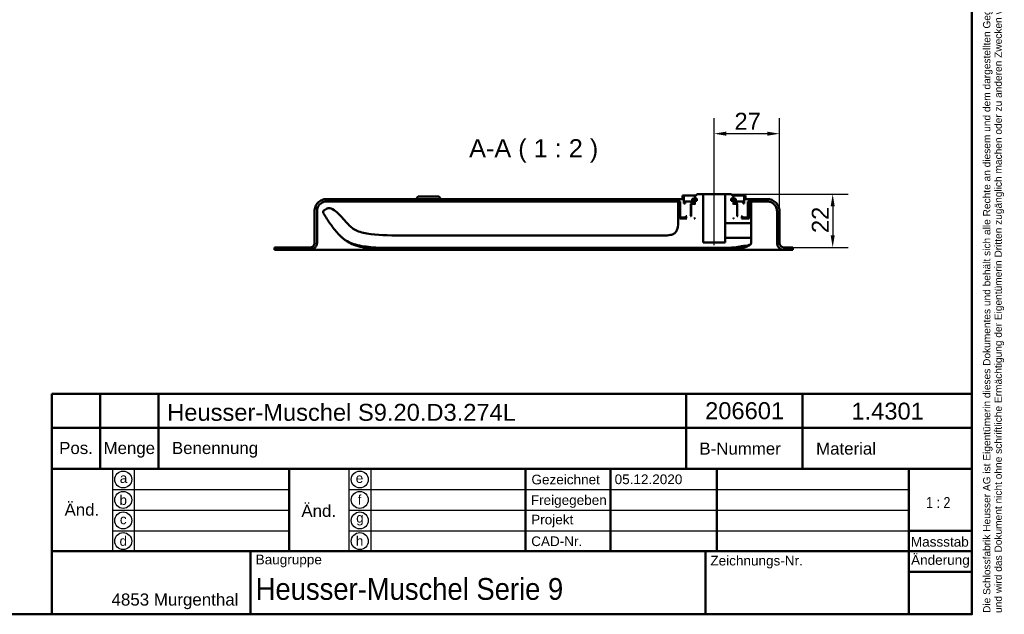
# Model space of a CAD drawing. Header units: millimetres. Extents: x 20 to 833, y 20 to 574.
# Tile 6 of 9: x 427 to 833, y 20 to 266. Entities that reach past the tile are written whole.
import ezdxf
from ezdxf.enums import TextEntityAlignment as Align

# ---------------------------------------------------------------- set-up
doc = ezdxf.new("R2010")
doc.units = ezdxf.units.MM
doc.header["$LTSCALE"] = 2
for name, color, linetype, lineweight in [('Bemaßungen(DIN)', 7, 'Continuous', 25), ('Mittellinie(DIN)', 7, 'Continuous', 25), ('Sichtbare Kanten(DIN)', 7, 'Continuous', 50), ('Skizziergeometrie(DIN)', 7, 'Continuous', 50), ('Skizzierlinie(DIN)', 7, 'Continuous', 25), ('Symbole(DIN)', 7, 'Continuous', 25)]:
    doc.layers.add(name, color=color, linetype=linetype, lineweight=lineweight)
doc.styles.add('Aktuell-DIN', font='arial.ttf')
doc.styles.add('Aktuell-DINGroßer Text', font='arial.ttf')
doc.styles.add('STANDARD-DIN~0', font='arial.ttf')
doc.styles.add('Textstil10', font='arial.ttf')
doc.styles.add('Textstil41', font='arial.ttf', dxfattribs={"width": 0.8})
doc.styles.add('Textstil83', font='arial.ttf', dxfattribs={"width": 0.8})
doc.dimstyles.new('CAD-LAN', dxfattribs={"dimscale": 2, "dimtxt": 3.5, "dimasz": 2.5, "dimexe": 3.175, "dimexo": 0, "dimgap": 0.8, "dimtad": 1, "dimrnd": 1e-08, "dimtxsty": 'STANDARD-DIN~0', "dimcen": 0.09, "dimdle": 10, "dimclrd": 250, "dimclre": 250, "dimclrt": 250, "dimadec": 0, "dimazin": 2, "dimtfac": 1, "dimtmove": 0, "dimatfit": 3, "dimfxl": 1, "dimtolj": 1, "dimtzin": 0, "dimlwd": 25, "dimlwe": 25, "dimarcsym": 0})

# ---------------------------------------------------------------- blocks, each defined once
blk = doc.blocks.new('Ränder Standardrahmen')
at = {"layer": 'Skizziergeometrie(DIN)', "flags": 128}
blk.add_lwpolyline([(10, 10), (10, 287), (410, 287), (410, 10), (10, 10)], dxfattribs=at)
blk = doc.blocks.new('Schriftfelder Heusser')
at = {"layer": 'Skizziergeometrie(DIN)'}
for p, q in [((101, 229.92), (101, 236.92)), ((101, 236.92), (291, 236.92)), ((111, 229.92), (111, 236.92)), ((123, 229.92), (123, 236.92)), ((232, 229.92), (232, 236.92)), ((256, 229.92), (256, 236.92)), ((291, 236.92), (291, 229.92)), ((101, 191.42), (101, 229.92)), ((101, 229.92), (291, 229.92)), ((111, 229.92), (111, 221.42)), ((123, 229.92), (123, 221.42)), ((232, 229.92), (232, 221.42)), ((256, 229.92), (256, 221.42)), ((291, 229.92), (291, 191.42)), ((101, 221.42), (291, 221.42)), ((150, 221.42), (150, 204.42)), ((198.85, 221.42), (198.85, 204.42)), ((216.35, 221.42), (216.35, 204.42)), ((238.35, 221.42), (238.35, 204.42)), ((278, 221.42), (278, 191.42)), ((278, 208.67), (291, 208.67)), ((101, 204.42), (291, 204.42)), ((142, 204.42), (142, 191.42)), ((236, 204.42), (236, 191.42)), ((278, 200.17), (291, 200.17)), ((291, 191.42), (101, 191.42))]:
    blk.add_line(p, q, dxfattribs=at)
at = {"layer": 'Skizzierlinie(DIN)'}
for p, q in [((113.5, 221.42), (113.5, 204.42)), ((118, 221.42), (118, 204.42)), ((162.35, 221.42), (162.35, 204.42)), ((166.85, 221.42), (166.85, 204.42)), ((113.5, 217.17), (150, 217.17)), ((162.35, 217.17), (278, 217.17)), ((113.5, 212.92), (150, 212.92)), ((162.35, 212.92), (278, 212.92)), ((113.5, 208.67), (150, 208.67)), ((162.35, 208.67), (278, 208.67))]:
    blk.add_line(p, q, dxfattribs=at)
for centre in [(115.75, 219.25), (164.6, 219.25), (115.75, 215.04), (164.6, 215.04), (115.75, 210.79), (164.6, 210.79), (115.75, 206.54), (164.6, 206.54)]:
    blk.add_circle(centre, 1.75, dxfattribs=at)
at = {"layer": 'Symbole(DIN)', "color": 7, "insert": (293.33, 191.7), "char_height": 1.5, "width": 182.3003, "attachment_point": 1, "rotation": 90, "line_spacing_factor": 0.944221, "style": 'Aktuell-DIN'}
blk.add_mtext('\\fArial|b0|i0;\\H1.5000;Die Schlossfabrik Heusser AG ist Eigentümerin dieses Dokumentes und behält sich alle Rechte an diesem und dem dargestellten Gegenstand vor. Der Empfänger anerkennt diese Rechte\\Pund wird das Dokument nicht ohne schriftliche Ermächtigung der Eigentümerin Dritten zugänglich machen oder zu anderen Zwecken verwenden, zu dem es ihm übergeben worden ist.\\P ', dxfattribs=at)
at = {"layer": 'Symbole(DIN)', "color": 179, "true_color": 0x262659, "style": 'Aktuell-DIN'}
for s, insert, char_height, attachment_point in [('Pos.', (106, 227), 2.489, 2), ('Menge', (117, 227), 2.489, 2), ('Benennung', (125.81, 225.38), 2.489, 4), ('B-Nummer', (234.74, 225.62), 2.489, 4), ('Material', (265.02, 225.62), 2.489, 5), ('\\fArial|b0|i0;a', (115.81, 219.53), 2, 5), ('\\fArial|b0|i0;e', (164.54, 219.53), 2, 5), ('\\fArial|b0|i0;Gezeichnet', (200.05, 219.23), 2, 4), ('\\fArial|b0|i0;b', (115.75, 215), 2, 5), ('\\fArial|b0|i0;f', (164.55, 215.06), 2, 5), ('\\fArial|b0|i0;Freigegeben', (199.92, 216), 2, 1), ('\\fArial|b0|i0;c', (115.75, 211.01), 2, 5), ('\\fArial|b0|i0;g', (164.63, 211.05), 2, 5), ('\\fArial|b0|i0;Projekt', (200, 211.98), 2, 1), ('\\fArial|b0|i0;d', (115.76, 206.55), 2, 5), ('\\fArial|b0|i0;h', (164.55, 206.57), 2, 5), ('\\fArial|b0|i0;CAD-Nr.', (200, 207.5), 2, 1), ('\\fArial|b0|i0;\\H2.0000;Massstab', (284.39, 206.37), 2, 5), ('\\fArial|b0|i0;\\H2.0000;Baugruppe', (143.1, 203.73), 2, 1), ('\\fArial|b0|i0;Zeichnungs-Nr.', (237, 203.5), 2, 1), ('\\fArial|b0|i0;\\H2.5000;4853 Murgenthal', (113.33, 192.46), 2.5, 7)]:
    blk.add_mtext(s, dxfattribs=dict(at, insert=insert, char_height=char_height, attachment_point=attachment_point))
at = {"layer": 'Symbole(DIN)', "color": 179, "true_color": 0x262659, "attachment_point": 5, "style": 'Aktuell-DIN'}
for s, insert, char_height, width in [('Änd.', (107.21, 213), 2.489, 12.3494), ('Änd.', (156.12, 212.76), 2.489, 12.3494), ('\\fArial|b0|i0;Änderung', (284.51, 202.33), 2, 12.1143)]:
    blk.add_mtext(s, dxfattribs=dict(at, insert=insert, char_height=char_height, width=width))
at = {"layer": 'Symbole(DIN)', "color": 7, "insert": (143.1, 196.62), "char_height": 4.5, "width": 90.18, "attachment_point": 4, "style": 'Aktuell-DIN'}
blk.add_mtext('\\fArial|b0|i0;\\W0.90;\\H4.5000;Heusser-Muschel Serie 9', dxfattribs=at)
at = {"layer": 'Symbole(DIN)', "color": 179, "true_color": 0x262659, "style": 'Textstil10'}
blk.add_attdef('ERSTELLUNGSDATUM_001', (217.23, 218.29), '', height=2, dxfattribs=at)
at = {"layer": 'Symbole(DIN)', "color": 179, "true_color": 0x262659}
for tag, height, style, p in [('AUTOR', 2.49, 'Aktuell-DIN', (240.03, 219.26)), ('KONTROLLDATUM', 2, 'Textstil10', (217.42, 215.04)), ('KONTROLLIERT_VON', 2, 'Textstil10', (239.98, 215.05))]:
    blk.add_attdef(tag, text='', height=height, dxfattribs=dict(at, style=style)).set_placement(p, align=Align.MIDDLE_LEFT)
at = {"layer": 'Symbole(DIN)', "color": 7, "style": 'Textstil83', "width": 0.8}
blk.add_attdef('Anfänglicher_Ansichtsmaßstab_001', (281.57, 213.34), '', height=2.3, dxfattribs=at)
at = {"layer": 'Symbole(DIN)', "color": 179, "true_color": 0x262659, "style": 'Textstil10'}
blk.add_attdef('PROJEKT', text='', height=2, dxfattribs=at).set_placement((217.77, 209.72), align=Align.BOTTOM_LEFT)
at = {"layer": 'Symbole(DIN)', "color": 7, "style": 'Textstil41', "width": 0.8}
blk.add_attdef('STATUS', text='', height=5, dxfattribs=at).set_placement((284.53, 195.86), align=Align.MIDDLE_CENTER)
blk = doc.blocks.new('*D25')
at = {"layer": 'Bemaßungen(DIN)', "color": 250, "linetype": 'Continuous', "lineweight": 25, "true_color": 0x3f3f3f, "transparency": 16777216}
for p, q in [((713.53, 198.47), (713.53, 224.82)), ((740.53, 186.47), (740.53, 224.82)), ((735.53, 218.47), (718.53, 218.47))]:
    blk.add_line(p, q, dxfattribs=at)
at = {"layer": 'Bemaßungen(DIN)', "color": 250, "linetype": 'Continuous', "true_color": 0x3f3f3f, "transparency": 16777216}
for points in [[(718.53, 219.31), (718.53, 217.64), (713.53, 218.47)], [(735.53, 219.31), (735.53, 217.64), (740.53, 218.47)]]:
    blk.add_solid(points, dxfattribs=at)
at = {"layer": 'Defpoints', "color": 0, "linetype": 'Continuous', "transparency": 16777216}
for p in [(713.53, 218.47), (713.53, 198.47), (740.53, 186.47)]:
    blk.add_point(p, dxfattribs=at)
at = {"layer": 'Bemaßungen(DIN)', "color": 250, "linetype": 'Continuous', "lineweight": 25, "true_color": 0x3f3f3f, "transparency": 16777216, "insert": (721.96, 227.1), "char_height": 7, "attachment_point": 1, "style": 'STANDARD-DIN~0'}
blk.add_mtext('\\A1;27', dxfattribs=at)
blk = doc.blocks.new('*D26')
at = {"layer": 'Bemaßungen(DIN)', "color": 250, "linetype": 'Continuous', "lineweight": 25, "true_color": 0x3f3f3f, "transparency": 16777216}
for p, q in [((720.53, 193.47), (768.88, 193.47)), ((762.53, 188.47), (762.53, 176.47)), ((742.53, 171.47), (768.88, 171.47))]:
    blk.add_line(p, q, dxfattribs=at)
at = {"layer": 'Bemaßungen(DIN)', "color": 250, "linetype": 'Continuous', "true_color": 0x3f3f3f, "transparency": 16777216}
for points in [[(761.7, 188.47), (763.36, 188.47), (762.53, 193.47)], [(761.7, 176.47), (763.36, 176.47), (762.53, 171.47)]]:
    blk.add_solid(points, dxfattribs=at)
at = {"layer": 'Defpoints', "color": 0, "linetype": 'Continuous', "transparency": 16777216}
for p in [(720.53, 193.47), (742.53, 171.47), (762.53, 171.47)]:
    blk.add_point(p, dxfattribs=at)
at = {"layer": 'Bemaßungen(DIN)', "color": 250, "linetype": 'Continuous', "lineweight": 25, "true_color": 0x3f3f3f, "transparency": 16777216, "insert": (753.9, 177.44), "char_height": 7, "attachment_point": 1, "rotation": 90, "style": 'STANDARD-DIN~0'}
blk.add_mtext('\\A1;22', dxfattribs=at)

msp = doc.modelspace()

# ---------------------------------------------------------------- linework, layer by layer
at = {"layer": 'Mittellinie(DIN)', "linetype": 'Continuous'}
msp.add_line((713.531, 172.474), (713.531, 198.474), dxfattribs=at)
at = {"layer": 'Sichtbare Kanten(DIN)'}
for p, q in [((700.531, 191.474), (553.532, 191.474)), ((591.281, 192.474), (590.281, 191.474)), ((591.281, 192.474), (599.781, 192.474)), ((599.781, 192.474), (600.781, 191.474)), ((701.031, 192.974), (700.531, 192.974)), ((700.531, 192.974), (700.531, 191.474)), ((700.531, 192.974), (700.531, 191.474)), ((701.031, 189.674), (701.031, 192.974)), ((701.031, 192.974), (706.031, 192.974)), ((706.017, 191.574), (704.515, 191.574)), ((704.515, 191.574), (704.515, 190.674)), ((704.515, 190.674), (704.515, 191.574)), ((706.531, 193.474), (705.531, 192.474)), ((706.531, 193.474), (705.531, 192.474)), ((705.531, 192.474), (705.531, 191.774)), ((705.531, 192.474), (705.531, 191.774)), ((705.531, 191.774), (706.431, 191.774)), ((706.017, 190.674), (706.017, 191.574)), ((706.431, 191.574), (706.017, 191.574)), ((706.431, 191.774), (706.431, 190.674)), ((706.431, 190.674), (706.431, 191.774)), ((708.981, 193.474), (706.531, 193.474)), ((708.981, 173.474), (708.981, 193.474)), ((708.981, 193.474), (718.081, 193.474)), ((720.531, 193.474), (718.081, 193.474)), ((718.081, 193.474), (718.081, 181.474)), ((721.531, 192.474), (720.531, 193.474)), ((720.531, 193.474), (721.531, 192.474)), ((720.631, 190.674), (720.631, 191.774)), ((720.631, 191.774), (721.531, 191.774)), ((720.631, 190.674), (720.631, 191.774)), ((721.045, 191.574), (720.631, 191.574)), ((721.031, 192.974), (726.031, 192.974)), ((722.548, 191.574), (721.045, 191.574)), ((721.045, 191.574), (721.045, 190.674)), ((721.531, 191.774), (721.531, 192.474)), ((721.531, 192.474), (721.531, 191.774)), ((722.548, 190.674), (722.548, 191.574)), ((722.548, 190.674), (722.548, 191.574)), ((726.531, 192.974), (726.031, 192.974)), ((726.031, 192.974), (726.031, 189.674)), ((726.531, 191.474), (726.531, 192.974)), ((726.531, 192.974), (726.531, 191.474)), ((735.532, 191.474), (726.531, 191.474)), ((553.487, 187.376), (552.62, 186.846)), ((553.531, 190.474), (699.531, 190.474)), ((699.37, 189.975), (698.668, 189.975)), ((698.668, 189.975), (698.668, 182.463)), ((699.37, 183.474), (699.37, 189.975)), ((699.531, 189.975), (699.37, 189.975)), ((699.531, 190.474), (699.531, 184.074)), ((699.531, 190.474), (699.531, 184.074)), ((701.531, 189.674), (701.031, 189.674)), ((704.531, 190.474), (701.531, 190.474)), ((701.531, 190.474), (701.531, 189.674)), ((701.531, 189.674), (701.531, 190.474)), ((703.981, 189.474), (703.781, 189.674)), ((703.781, 189.674), (704.531, 189.674)), ((703.981, 184.674), (703.981, 189.474)), ((703.981, 189.474), (704.231, 189.474)), ((704.231, 189.474), (704.031, 189.274)), ((704.231, 189.474), (704.031, 189.274)), ((704.031, 189.274), (704.031, 184.474)), ((704.031, 189.274), (704.031, 184.474)), ((705.331, 189.474), (704.231, 189.474)), ((704.515, 190.674), (705.531, 190.674)), ((704.531, 189.674), (704.531, 190.474)), ((704.531, 190.474), (705.531, 190.474)), ((705.531, 189.674), (704.531, 189.674)), ((705.531, 189.274), (705.331, 189.474)), ((705.531, 189.474), (705.331, 189.474)), ((705.531, 190.674), (705.531, 189.274)), ((705.531, 190.674), (705.531, 189.274)), ((706.431, 190.674), (706.017, 190.674)), ((721.045, 190.674), (720.631, 190.674)), ((721.531, 189.274), (721.531, 190.674)), ((721.531, 190.674), (722.548, 190.674)), ((721.531, 190.674), (721.531, 189.274)), ((721.531, 190.474), (722.531, 190.474)), ((722.531, 189.674), (721.531, 189.674)), ((721.731, 189.474), (721.531, 189.274)), ((721.731, 189.474), (721.531, 189.474)), ((722.831, 189.474), (721.731, 189.474)), ((725.531, 190.474), (722.531, 190.474)), ((722.531, 190.474), (722.531, 189.674)), ((722.531, 189.674), (723.281, 189.674)), ((723.031, 189.274), (722.831, 189.474)), ((722.831, 189.474), (723.081, 189.474)), ((722.831, 189.474), (723.031, 189.274)), ((723.031, 184.474), (723.031, 189.274)), ((723.031, 189.274), (723.031, 184.474)), ((723.281, 189.674), (723.081, 189.474)), ((723.081, 189.474), (723.081, 184.674)), ((725.531, 189.674), (725.531, 190.474)), ((725.531, 189.674), (725.531, 190.474)), ((726.031, 189.674), (725.531, 189.674)), ((727.531, 184.074), (727.531, 190.474)), ((727.531, 190.474), (735.531, 190.474)), ((727.531, 190.474), (727.531, 184.074)), ((727.971, 189.975), (727.532, 189.975)), ((728.855, 189.975), (727.971, 189.975)), ((727.971, 189.975), (727.971, 183.474)), ((728.855, 181.674), (728.855, 189.975)), ((548.531, 173.474), (548.531, 186.474)), ((548.532, 186.474), (548.532, 173.474)), ((549.531, 173.474), (549.531, 186.474)), ((702.231, 183.474), (699.37, 183.474)), ((699.531, 184.074), (699.731, 183.874)), ((699.731, 183.874), (699.531, 184.074)), ((699.731, 183.874), (701.831, 183.874)), ((701.831, 183.874), (701.931, 183.974)), ((701.831, 183.874), (702.031, 183.874)), ((701.931, 183.974), (701.931, 184.474)), ((701.931, 184.474), (702.231, 184.474)), ((702.031, 183.974), (701.931, 183.974)), ((702.231, 184.474), (702.031, 184.274)), ((702.231, 184.474), (702.031, 184.274)), ((702.031, 184.274), (702.031, 183.674)), ((702.031, 184.274), (702.031, 183.674)), ((702.031, 183.674), (702.231, 183.474)), ((702.231, 183.474), (702.031, 183.674)), ((703.781, 184.474), (703.981, 184.674)), ((704.031, 184.474), (703.781, 184.474)), ((704.031, 184.674), (703.981, 184.674)), ((705.331, 183.474), (705.531, 183.674)), ((705.531, 183.474), (705.331, 183.474)), ((705.531, 183.674), (705.531, 183.474)), ((705.531, 183.674), (705.531, 183.474)), ((721.531, 183.474), (721.531, 183.674)), ((721.531, 183.674), (721.731, 183.474)), ((721.531, 183.674), (721.531, 183.474)), ((721.731, 183.474), (721.531, 183.474)), ((723.081, 184.674), (723.031, 184.674)), ((723.281, 184.474), (723.031, 184.474)), ((723.081, 184.674), (723.281, 184.474)), ((725.031, 184.274), (724.831, 184.474)), ((724.831, 184.474), (725.131, 184.474)), ((724.831, 184.474), (725.031, 184.274)), ((724.831, 183.474), (725.031, 183.674)), ((724.831, 183.474), (725.031, 183.674)), ((727.971, 183.474), (724.831, 183.474)), ((725.031, 183.674), (725.031, 184.274)), ((725.031, 184.274), (725.031, 183.674)), ((725.131, 183.974), (725.031, 183.974)), ((725.031, 183.874), (725.231, 183.874)), ((725.131, 184.474), (725.131, 183.974)), ((725.131, 183.974), (725.231, 183.874)), ((725.231, 183.874), (727.331, 183.874)), ((727.331, 183.874), (727.531, 184.074)), ((727.331, 183.874), (727.531, 184.074)), ((739.531, 186.474), (739.531, 173.474)), ((740.532, 173.474), (740.532, 186.474)), ((740.532, 186.474), (740.532, 186.474)), ((740.532, 173.474), (740.532, 186.474)), ((718.081, 181.474), (728.655, 181.474)), ((718.081, 178.474), (718.081, 181.474)), ((692.668, 176.463), (586.817, 176.463)), ((718.081, 175.474), (718.081, 178.474)), ((728.655, 175.474), (718.081, 175.474)), ((718.081, 175.474), (718.081, 173.474)), ((728.855, 173.698), (728.855, 175.274)), ((546.532, 171.474), (532.031, 171.474)), ((532.031, 171.474), (532.031, 170.474)), ((532.031, 171.444), (532.031, 171.444)), ((532.031, 170.474), (532.031, 171.444)), ((548.531, 173.474), (548.532, 173.474)), ((586.817, 171.29), (713.671, 171.29)), ((718.081, 173.474), (708.981, 173.474)), ((727.527, 172.266), (728.095, 172.522)), ((745.031, 171.474), (742.531, 171.474)), ((745.031, 171.444), (745.031, 171.474)), ((745.031, 171.444), (745.031, 171.474)), ((746.031, 171.444), (745.031, 171.444)), ((746.031, 170.474), (746.031, 171.444)), ((746.031, 170.474), (746.031, 171.444)), ((532.031, 170.474), (546.531, 170.474)), ((532.031, 170.474), (532.031, 170.474)), ((572.07, 170.474), (546.531, 170.474)), ((716.993, 170.474), (572.07, 170.474)), ((742.531, 170.474), (716.993, 170.474)), ((742.531, 170.474), (746.031, 170.474))]:
    msp.add_line(p, q, dxfattribs=at)
for points, degree, knots in [([(553.532, 191.474), (553.184, 191.474), (552.838, 191.438), (552.167, 191.298), (551.846, 191.195), (550.933, 190.797), (550.388, 190.417), (549.488, 189.484), (549.135, 188.942), (548.654, 187.753), (548.532, 187.119), (548.532, 186.474)], 3, [-0.78930523, -0.78930523, -0.78930523, -0.78930523, -0.68480532, -0.68480532, -0.58346864, -0.58346864, -0.38572109, -0.38572109, -0.19345948, -0.19345948, 0, 0, 0, 0]), ([(740.532, 186.474), (740.532, 186.822), (740.496, 187.168), (740.355, 187.838), (740.252, 188.16), (739.855, 189.072), (739.475, 189.618), (738.541, 190.518), (738, 190.87), (736.81, 191.352), (736.176, 191.474), (735.532, 191.474)], 3, [-0.78930523, -0.78930523, -0.78930523, -0.78930523, -0.68480532, -0.68480532, -0.58346864, -0.58346864, -0.38572109, -0.38572109, -0.19345948, -0.19345948, 0, 0, 0, 0]), ([(549.531, 186.474), (549.531, 186.752), (549.56, 187.029), (549.673, 187.565), (549.755, 187.823), (550.073, 188.552), (550.377, 188.989), (551.124, 189.709), (551.557, 189.991), (552.508, 190.376), (553.016, 190.474), (553.531, 190.474)], 3, [-0.63144419, -0.63144419, -0.63144419, -0.63144419, -0.54784426, -0.54784426, -0.46677491, -0.46677491, -0.30857687, -0.30857687, -0.15476759, -0.15476759, 0, 0, 0, 0]), ([(562.508, 180.911), (560.984, 182.481), (559.624, 184.258), (557.54, 186.216), (556.769, 186.868), (555.616, 187.463), (555.236, 187.614), (554.538, 187.726), (554.307, 187.702), (553.861, 187.604), (553.659, 187.481), (553.487, 187.376)], 3, [-0.50021574, -0.50021574, -0.50021574, -0.50021574, -0.23943298, -0.23943298, -0.13865835, -0.13865835, -0.09616056, -0.09616056, -0.06047166, -0.06047166, 0, 0, 0, 0]), ([(735.531, 190.474), (735.81, 190.474), (736.087, 190.446), (736.623, 190.333), (736.88, 190.251), (737.61, 189.933), (738.046, 189.629), (738.766, 188.882), (739.048, 188.449), (739.434, 187.497), (739.531, 186.99), (739.531, 186.474)], 3, [-0.63144419, -0.63144419, -0.63144419, -0.63144419, -0.54784426, -0.54784426, -0.46677491, -0.46677491, -0.30857687, -0.30857687, -0.15476758, -0.15476758, 0, 0, 0, 0]), ([(552.62, 186.846), (552.469, 186.754), (552.316, 186.66), (552.15, 186.491), (552.105, 186.432), (552.043, 186.303), (552.027, 186.238), (552.019, 186.082), (552.036, 185.996), (552.109, 185.771), (552.19, 185.629), (552.269, 185.491)], 3, [-0.17367895, -0.17367895, -0.17367895, -0.17367895, -0.12156866, -0.12156866, -0.09787758, -0.09787758, -0.07579482, -0.07579482, -0.04796725, -0.04796725, -0.00000831, -0.00000831, -0.00000831, -0.00000831]), ([(552.269, 185.491), (553.13, 183.993), (554.065, 182.543), (556.083, 179.756), (557.158, 178.424), (558.305, 177.151)], 3, [-1.0323292, -1.0323292, -1.0323292, -1.0323292, -0.5141271, -0.5141271, 0, 0, 0, 0]), ([(586.817, 176.463), (580.804, 176.463), (575.807, 176.463), (569.484, 177.244), (567.646, 177.687), (564.396, 179.085), (563.379, 180.013), (562.508, 180.911)], 3, [-1.2266395, -1.2266395, -1.2266395, -1.2266395, -0.691815, -0.691815, -0.3753769, -0.3753769, 0, 0, 0, 0]), ([(698.668, 182.463), (698.668, 181.335), (698.668, 180.253), (698.304, 178.87), (698.136, 178.456), (697.65, 177.737), (697.357, 177.45), (696.567, 176.932), (696.07, 176.757), (694.675, 176.463), (693.693, 176.463), (692.668, 176.463)], 3, [-1.1173827, -1.1173827, -1.1173827, -1.1173827, -0.7826773, -0.7826773, -0.6296804, -0.6296804, -0.4865248, -0.4865248, -0.3073079, -0.3073079, 0, 0, 0, 0]), ([(728.655, 181.474), (728.669, 181.474), (728.683, 181.475), (728.71, 181.481), (728.722, 181.485), (728.759, 181.501), (728.781, 181.516), (728.817, 181.553), (728.831, 181.575), (728.85, 181.623), (728.855, 181.648), (728.855, 181.674)], 3, [-0.031571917, -0.031571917, -0.031571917, -0.031571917, -0.027391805, -0.027391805, -0.023338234, -0.023338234, -0.015428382, -0.015428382, -0.007738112, -0.007738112, 0, 0, 0, 0]), ([(728.855, 181.674), (728.855, 181.674), (728.855, 181.674), (728.854, 181.633), (728.852, 181.449), (728.848, 181.152), (728.843, 180.751), (728.838, 180.264), (728.833, 179.523), (728.831, 178.892), (728.831, 178.474)], 3, [0, 0, 0, 0, 0.00001441, 0.06149449, 0.12297456, 0.18445463, 0.24593471, 0.30741478, 0.36889486, 0.49185516, 0.49185516, 0.49185516, 0.49185516]), ([(558.305, 177.151), (559.225, 176.128), (560.314, 175.006), (563.64, 173.149), (565.58, 172.511), (572.59, 171.29), (578.443, 171.29), (586.817, 171.29)], 3, [-5.3413361, -5.3413361, -5.3413361, -5.3413361, -3.87583, -3.87583, -2.5120678, -2.5120678, 0, 0, 0, 0]), ([(558.747, 176.669), (559.744, 175.609), (560.885, 174.632), (562.143, 173.881), (562.971, 173.386), (563.843, 172.976), (564.74, 172.631), (565.318, 172.41), (565.906, 172.216), (566.5, 172.044), (567.095, 171.872), (567.696, 171.723), (568.301, 171.592), (568.905, 171.461), (569.514, 171.348), (570.125, 171.25), (570.735, 171.151), (571.348, 171.067), (571.963, 170.994), (576.264, 170.486), (580.622, 170.481), (584.96, 170.476), (585.579, 170.475), (586.199, 170.475), (586.817, 170.475)], 3, [0.0656897, 0.0656897, 0.0656897, 0.0656897, 0.5045898, 0.5045898, 0.5045898, 0.7934328, 0.7934328, 0.7934328, 0.979333, 0.979333, 0.979333, 1.1652333, 1.1652333, 1.1652333, 1.3511335, 1.3511335, 1.3511335, 1.5370338, 1.5370338, 1.5370338, 2.8383356, 2.8383356, 2.8383356, 3.024121, 3.024121, 3.024121, 3.024121]), ([(728.855, 175.274), (728.855, 175.288), (728.854, 175.302), (728.848, 175.329), (728.844, 175.342), (728.828, 175.378), (728.813, 175.4), (728.775, 175.436), (728.754, 175.45), (728.706, 175.469), (728.681, 175.474), (728.655, 175.474)], 3, [-0.03157194, -0.03157194, -0.03157194, -0.03157194, -0.027392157, -0.027392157, -0.023338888, -0.023338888, -0.015429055, -0.015429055, -0.007738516, -0.007738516, 0, 0, 0, 0]), ([(728.831, 178.474), (728.831, 178.056), (728.833, 177.425), (728.838, 176.684), (728.843, 176.197), (728.848, 175.796), (728.852, 175.499), (728.854, 175.315), (728.855, 175.274), (728.855, 175.274), (728.855, 175.274)], 3, [0, 0, 0, 0, 0.12296025, 0.1844403, 0.24592035, 0.3074004, 0.36888045, 0.4303605, 0.49184055, 0.49214697, 0.49214697, 0.49214697, 0.49214697]), ([(546.531, 170.474), (546.74, 170.474), (546.948, 170.495), (547.35, 170.58), (547.543, 170.642), (548.09, 170.88), (548.418, 171.108), (548.958, 171.668), (549.169, 171.993), (549.458, 172.707), (549.531, 173.087), (549.531, 173.474)], 3, [-0.47358314, -0.47358314, -0.47358314, -0.47358314, -0.41088319, -0.41088319, -0.35008119, -0.35008119, -0.23143265, -0.23143265, -0.11607569, -0.11607569, 0, 0, 0, 0]), ([(548.532, 173.474), (548.532, 173.335), (548.517, 173.196), (548.461, 172.928), (548.42, 172.8), (548.261, 172.435), (548.109, 172.217), (547.735, 171.857), (547.519, 171.716), (547.043, 171.523), (546.789, 171.474), (546.532, 171.474)], 3, [-0.31572209, -0.31572209, -0.31572209, -0.31572209, -0.27392213, -0.27392213, -0.23338746, -0.23338746, -0.15428844, -0.15428844, -0.07738379, -0.07738379, -0.00000193, -0.00000193, -0.00000193, -0.00000193]), ([(713.671, 171.29), (714.85, 171.29), (716.03, 171.287), (718.296, 171.307), (719.541, 171.33), (720.673, 171.403)], 3, [-0.70980307, -0.70980307, -0.70980307, -0.70980307, -0.34028588, -0.34028588, 0, 0, 0, 0]), ([(724.746, 171.147), (724.585, 171.11), (724.421, 171.074), (723.57, 170.898), (722.846, 170.787), (721.154, 170.6), (720.175, 170.547), (718.867, 170.507), (718.536, 170.499), (717.957, 170.489), (717.71, 170.486), (717.462, 170.484)], 3, [1.50303648, 1.50303648, 1.50303648, 1.50303648, 1.55600529, 1.55600529, 1.77467041, 1.77467041, 2.06793355, 2.06793355, 2.1673513, 2.1673513, 2.24159113, 2.24159113, 2.24159113, 2.24159113]), ([(720.673, 171.403), (721.162, 171.435), (721.654, 171.477), (722.578, 171.581), (723.019, 171.642), (723.454, 171.717)], 3, [-0.27987278, -0.27987278, -0.27987278, -0.27987278, -0.1329255, -0.1329255, -0.00064851, -0.00064851, -0.00064851, -0.00064851]), ([(723.455, 171.718), (724.051, 171.821), (724.68, 171.958), (725.96, 172.162), (726.595, 172.229), (727.232, 172.209)], 3, [-0.38718082, -0.38718082, -0.38718082, -0.38718082, -0.19115671, -0.19115671, -0.00002529, -0.00002529, -0.00002529, -0.00002529]), ([(724.12, 171.014), (724.223, 171.034), (724.58, 171.106), (725.142, 171.234), (725.66, 171.374), (726.101, 171.513), (726.402, 171.619), (726.529, 171.665)], 5, [0.34551975, 0.34551975, 0.34551975, 0.34551975, 0.34551975, 0.34551975, 0.39901306, 0.53186776, 0.64871378, 0.64871378, 0.64871378, 0.64871378, 0.64871378, 0.64871378]), ([(728.688, 172.902), (728.687, 172.901), (728.688, 172.902), (728.683, 172.896), (728.677, 172.887), (728.641, 172.842), (728.701, 172.892), (728.422, 172.579), (728.257, 172.446), (727.807, 172.192), (727.557, 172.068), (726.939, 171.808), (726.58, 171.673), (726.18, 171.544)], 3, [0, 0, 0, 0, 0.1362941, 0.1362941, 0.3189241, 0.3189241, 0.77563, 0.77563, 1.0136857, 1.0136857, 1.1833748, 1.1833748, 1.3355923, 1.3355923, 1.3355923, 1.3355923]), ([(727.232, 172.209), (727.291, 172.207), (727.337, 172.205), (727.432, 172.223), (727.473, 172.242), (727.527, 172.266)], 3, [-0.035306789, -0.035306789, -0.035306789, -0.035306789, -0.017481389, -0.017481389, 0, 0, 0, 0]), ([(728.095, 172.522), (728.233, 172.584), (728.368, 172.645), (728.563, 172.773), (728.631, 172.83), (728.744, 172.973), (728.783, 173.054), (728.855, 173.31), (728.855, 173.5), (728.855, 173.698)], 3, [-0.16488382, -0.16488382, -0.16488382, -0.16488382, -0.12161657, -0.12161657, -0.09145523, -0.09145523, -0.05932166, -0.05932166, -0.0000025, -0.0000025, -0.0000025, -0.0000025]), ([(739.531, 173.474), (739.531, 173.265), (739.553, 173.058), (739.637, 172.655), (739.699, 172.462), (739.937, 171.915), (740.166, 171.588), (740.726, 171.048), (741.05, 170.836), (741.764, 170.547), (742.145, 170.474), (742.531, 170.474)], 3, [-0.47358314, -0.47358314, -0.47358314, -0.47358314, -0.41088319, -0.41088319, -0.35008119, -0.35008119, -0.23143265, -0.23143265, -0.11607569, -0.11607569, 0, 0, 0, 0]), ([(742.531, 171.474), (742.392, 171.474), (742.254, 171.488), (741.986, 171.545), (741.857, 171.586), (741.492, 171.745), (741.274, 171.897), (740.914, 172.27), (740.773, 172.487), (740.58, 172.962), (740.532, 173.216), (740.532, 173.474)], 3, [-0.31571433, -0.31571433, -0.31571433, -0.31571433, -0.27392213, -0.27392213, -0.23338746, -0.23338746, -0.15428844, -0.15428844, -0.07738379, -0.07738379, 0, 0, 0, 0]), ([(586.818, 170.475), (586.818, 170.475), (588.404, 170.475), (591.575, 170.475), (597.916, 170.475), (607.429, 170.475), (620.119, 170.475), (634.385, 170.475), (650.239, 170.475), (666.105, 170.475), (681.962, 170.475), (694.638, 170.475), (704.191, 170.475), (710.524, 170.475), (713.668, 170.475)], 5, [0, 0, 0, 0, 0, 0, 0.0001149, 0.7929364, 1.585758, 3.1714011, 4.7570442, 6.3426873, 7.9283304, 9.5139735, 11.0996166, 12.6881676, 12.6881676, 12.6881676, 12.6881676, 12.6881676, 12.6881676])]:
    msp.add_open_spline(points, degree=degree, knots=knots, dxfattribs=at)

# ---------------------------------------------------------------- block references
at = {"xscale": 2, "yscale": 2, "zscale": 2}
msp.add_blockref('Ränder Standardrahmen', (0, 0), dxfattribs=at)
msp.add_blockref('Schriftfelder Heusser', (238, -362.833), dxfattribs=at).add_auto_attribs({'ERSTELLUNGSDATUM_001': '05.12.2020', 'Anfänglicher_Ansichtsmaßstab_001': '1 : 2'})

# ---------------------------------------------------------------- texts
at = {"layer": 'Symbole(DIN)', "color": 7, "insert": (612.358, 206.474), "char_height": 7.4676, "attachment_point": 7, "style": 'Aktuell-DINGroßer Text'}
msp.add_mtext('A-A ( 1 : 2 )', dxfattribs=at)
at = {"layer": 'Symbole(DIN)', "color": 7, "char_height": 7, "attachment_point": 1, "style": 'Aktuell-DIN'}
for s, insert, width in [('{\\fArial|b0|i0;\\H7.0000;Heusser-Muschel S9.20.D3.274L}', (487.659, 106.906), 144.02821), ('{\\fArial|b0|i0;\\H7.0000;206601}', (709.83, 107.58), 32.62043), ('{\\fArial|b0|i0;\\H7.0000;1.4301}', (770.274, 107.401), 29.89939)]:
    msp.add_mtext(s, dxfattribs=dict(at, insert=insert, width=width))

# ---------------------------------------------------------------- dimensions: what is measured, and where the dimension line sits
at = {"layer": 'Bemaßungen(DIN)', "color": 250, "linetype": 'Continuous', "lineweight": 25, "true_color": 0x3f3f3f}
dim = msp.add_linear_dim(base=(713.531, 218.474), p1=(740.532, 186.474), p2=(713.531, 198.474), dimstyle='CAD-LAN', override={"dimgap": 0.8, "dimdec": 2, "dimtol": 0, "dimlim": 0, "dimtp": 0, "dimtm": 0, "dimtdec": 2, "dimtofl": 0, "dimatfit": 1}, dxfattribs=at)
dim.commit()
dim.dimension.update_dxf_attribs({"geometry": '*D25', "text_midpoint": (727.032, 218.474), "dimtype": 160})
dim = msp.add_linear_dim(base=(762.531, 171.474), p1=(720.531, 193.474), p2=(742.531, 171.474), angle=90, dimstyle='CAD-LAN', override={"dimgap": 0.8, "dimdec": 2, "dimtol": 0, "dimlim": 0, "dimtp": 0, "dimtm": 0, "dimtdec": 2, "dimtofl": 0, "dimatfit": 1}, dxfattribs=at)
dim.commit()
dim.dimension.update_dxf_attribs({"geometry": '*D26', "text_midpoint": (762.531, 182.474), "dimtype": 160})

doc.saveas('drawing.dxf')
